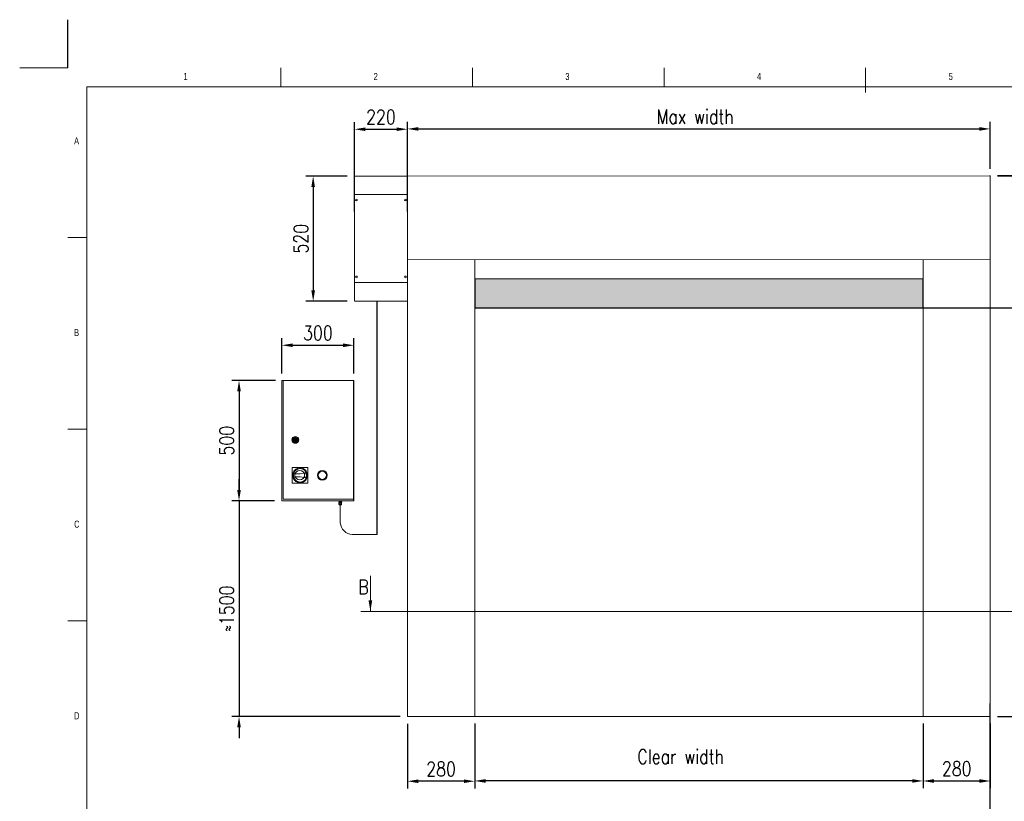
# Model space of a CAD drawing. Header units: inches. Extents: x 0 to 13920, y -200 to 4801.
# Tile 7 of 8: x 6960 to 11055, y 1550 to 4801. Entities that reach past the tile are written whole.
import ezdxf

# ---------------------------------------------------------------- set-up
doc = ezdxf.new("R2010")
doc.units = ezdxf.units.IN
doc.header["$MEASUREMENT"] = 0
doc.layers.add('FORMAT', color=7, linetype='Continuous')
doc.styles.add('NYIP', font='romans.shx', dxfattribs={"width": 0.8})
doc.styles.add('SLDTEXTSTYLE0', font='TXT', dxfattribs={"width": 0.75})
doc.dimstyles.new('STANDARD35', dxfattribs={"dimscale": 35, "dimtxt": 2, "dimasz": 1.5, "dimexe": 1, "dimexo": 1, "dimgap": 0.7, "dimtad": 1, "dimdec": 0, "dimdsep": 46, "dimtxsty": 'NYIP', "dimcen": 0, "dimclrd": 1, "dimclre": 1, "dimclrt": 2, "dimadec": 0, "dimazin": 0, "dimtfac": 1, "dimtdec": 0, "dimtix": 1, "dimtmove": 0, "dimatfit": 3, "dimfxl": 0, "dimtvp": 1, "dimtolj": 1, "dimtzin": 0, "dimarcsym": 0})

# ---------------------------------------------------------------- blocks, each defined once
blk = doc.blocks.new('A$C7C9C4F3F')
at = {"color": 7, "lineweight": 5}
blk.add_line((8295, 11245), (8295, 11504), dxfattribs=at)
at = {"layer": 'FORMAT', "color": 7, "lineweight": 5}
for p, q in [((2216, 11304), (2216, 11504)), ((4209, 11504), (4209, 11304)), ((6202, 11304), (6202, 11504)), ((16199, 11304), (199, 11304)), ((199, 11304), (199, 199)), ((199, 9738), (0, 9738)), ((0, 7745), (199, 7745)), ((0, 5752), (199, 5752))]:
    blk.add_line(p, q, dxfattribs=at)
at = {"color": 7, "lineweight": 5, "char_height": 73.8, "attachment_point": 1, "style": 'SLDTEXTSTYLE0'}
for s, insert in [('1', (1203, 11450)), ('2', (3180, 11450)), ('3', (5173, 11450)), ('4', (7166, 11450)), ('5', (9159, 11450)), ('A', (66, 10780)), ('B', (66, 8787)), ('C', (66, 6794)), ('D', (66, 4801))]:
    blk.add_mtext(s, dxfattribs=dict(at, insert=insert))
blk = doc.blocks.new('*D106')
at = {"color": 7, "lineweight": -2}
for p, q in [((8852.4, 1872.7), (8852.4, 1604.4)), ((10717, 1873), (10717, 1604.4)), ((10672, 1634.4), (8897.4, 1634.4))]:
    blk.add_line(p, q, dxfattribs=at)
at = {"color": 7}
for points in [[(8897.4, 1641.9), (8897.4, 1626.9), (8852.4, 1634.4)], [(10672, 1626.9), (10672, 1641.9), (10717, 1634.4)]]:
    blk.add_solid(points, dxfattribs=at)
at = {"layer": 'Defpoints', "color": 0}
for p in [(8852.4, 1902.7), (10717, 1903), (8852.4, 1634.4)]:
    blk.add_point(p, dxfattribs=at)
at = {"color": 7, "lineweight": 0, "insert": (9708.7, 1685.4), "char_height": 60, "attachment_point": 5, "style": 'NYIP'}
blk.add_mtext('\\A1;Clear width^J^J', dxfattribs=at)
blk = doc.blocks.new('*D110')
at = {"color": 7, "lineweight": -2}
for p, q in [((11026.6, 4152.8), (11274.6, 4152.8)), ((11244.6, 4107.8), (11244.6, 3647.9)), ((11026.6, 3602.9), (11274.6, 3602.9))]:
    blk.add_line(p, q, dxfattribs=at)
at = {"color": 7}
for points in [[(11252.1, 4107.8), (11237.1, 4107.8), (11244.6, 4152.8)], [(11237.1, 3647.9), (11252.1, 3647.9), (11244.6, 3602.9)]]:
    blk.add_solid(points, dxfattribs=at)
at = {"layer": 'Defpoints', "color": 0}
for p in [(10996.6, 4152.8), (10996.6, 3602.9), (11244.6, 3602.9)]:
    blk.add_point(p, dxfattribs=at)
at = {"color": 7, "lineweight": 0, "insert": (11193.6, 3877.8), "char_height": 60, "attachment_point": 5, "rotation": 90, "style": 'NYIP'}
blk.add_mtext('\\A1;550', dxfattribs=at)
blk = doc.blocks.new('*D111')
at = {"color": 7, "lineweight": -2}
for p, q in [((11026.6, 3602.9), (11268.7, 3602.9)), ((11238.7, 1948), (11238.7, 3557.9)), ((11025.9, 1903), (11268.7, 1903))]:
    blk.add_line(p, q, dxfattribs=at)
at = {"color": 7}
for points in [[(11246.2, 3557.9), (11231.2, 3557.9), (11238.7, 3602.9)], [(11231.2, 1948), (11246.2, 1948), (11238.7, 1903)]]:
    blk.add_solid(points, dxfattribs=at)
at = {"layer": 'Defpoints', "color": 0}
for p in [(10996.6, 3602.9), (11238.7, 3602.9), (10995.9, 1903)]:
    blk.add_point(p, dxfattribs=at)
at = {"color": 7, "lineweight": 0, "insert": (11027.7, 3008.2), "char_height": 60, "attachment_point": 5, "rotation": 90, "style": 'NYIP'}
blk.add_mtext('\\A1;^J^J^JClear heigth^J', dxfattribs=at)
blk = doc.blocks.new('*D112')
at = {"color": 7, "lineweight": -2}
for p, q in [((11025.9, 4151.4), (11441, 4151.4)), ((11411, 4106.4), (11411, 1948)), ((11164.8, 1903), (11441, 1903))]:
    blk.add_line(p, q, dxfattribs=at)
at = {"color": 7}
for points in [[(11418.5, 4106.4), (11403.5, 4106.4), (11411, 4151.4)], [(11403.5, 1948), (11418.5, 1948), (11411, 1903)]]:
    blk.add_solid(points, dxfattribs=at)
at = {"layer": 'Defpoints', "color": 0}
for p in [(10995.9, 4151.4), (11134.8, 1903), (11411, 1903)]:
    blk.add_point(p, dxfattribs=at)
at = {"color": 7, "lineweight": 0, "insert": (11350, 3016.8), "char_height": 60, "attachment_point": 5, "rotation": 90, "style": 'NYIP'}
blk.add_mtext('\\A1;Max height^J', dxfattribs=at)
blk = doc.blocks.new('*D113')
at = {"color": 7, "lineweight": -2}
for p, q in [((8572.4, 4180.4), (8572.4, 4376.9)), ((8617.4, 4346.9), (10950.9, 4346.9)), ((10995.9, 4181.5), (10995.9, 4376.9))]:
    blk.add_line(p, q, dxfattribs=at)
at = {"color": 7}
for points in [[(8617.4, 4354.4), (8617.4, 4339.4), (8572.4, 4346.9)], [(10950.9, 4339.4), (10950.9, 4354.4), (10995.9, 4346.9)]]:
    blk.add_solid(points, dxfattribs=at)
at = {"layer": 'Defpoints', "color": 0}
for p in [(10995.9, 4346.9), (8572.4, 4150.4), (10995.9, 4151.5)]:
    blk.add_point(p, dxfattribs=at)
at = {"color": 7, "lineweight": 0, "insert": (9768.9, 4397.9), "char_height": 60, "attachment_point": 5, "style": 'NYIP'}
blk.add_mtext('\\A1;Max width', dxfattribs=at)
blk = doc.blocks.new('*D114')
at = {"color": 7, "lineweight": -2}
for p, q in [((7872.3, 2845), (7872.3, 2890)), ((8020.3, 2800), (7842.3, 2800)), ((7872.3, 2800), (7872.3, 1902.6)), ((8542.4, 1902.6), (7842.3, 1902.6)), ((7872.3, 1857.6), (7872.3, 1812.6))]:
    blk.add_line(p, q, dxfattribs=at)
at = {"color": 7}
for points in [[(7864.8, 2845), (7879.8, 2845), (7872.3, 2800)], [(7879.8, 1857.6), (7864.8, 1857.6), (7872.3, 1902.6)]]:
    blk.add_solid(points, dxfattribs=at)
at = {"layer": 'Defpoints', "color": 0}
for p in [(8050.3, 2800), (7872.3, 1902.6), (8572.4, 1902.6)]:
    blk.add_point(p, dxfattribs=at)
at = {"color": 7, "lineweight": 0, "insert": (7821.3, 2351.3), "char_height": 60, "attachment_point": 5, "rotation": 90, "style": 'NYIP'}
blk.add_mtext('\\A1;≈1500', dxfattribs=at)
blk = doc.blocks.new('*D120')
at = {"color": 7, "lineweight": -2}
for p, q in [((10717, 1873), (10717, 1604.2)), ((10996.6, 1873), (10996.6, 1604.2)), ((10762, 1634.2), (10951.6, 1634.2))]:
    blk.add_line(p, q, dxfattribs=at)
at = {"color": 7}
for points in [[(10762, 1641.7), (10762, 1626.7), (10717, 1634.2)], [(10951.6, 1626.7), (10951.6, 1641.7), (10996.6, 1634.2)]]:
    blk.add_solid(points, dxfattribs=at)
at = {"layer": 'Defpoints', "color": 0}
for p in [(10717, 1903), (10996.6, 1903), (10996.6, 1634.2)]:
    blk.add_point(p, dxfattribs=at)
at = {"color": 7, "lineweight": 0, "insert": (10856.8, 1685.2), "char_height": 60, "attachment_point": 5, "style": 'NYIP'}
blk.add_mtext('\\A1;280', dxfattribs=at)
blk = doc.blocks.new('*D121')
at = {"color": 7, "lineweight": -2}
for p, q in [((8352.4, 4002.9), (8352.4, 4375.6)), ((8397.4, 4345.6), (8527.4, 4345.6)), ((8572.4, 4002.9), (8572.4, 4375.6))]:
    blk.add_line(p, q, dxfattribs=at)
at = {"color": 7}
for points in [[(8397.4, 4353.1), (8397.4, 4338.1), (8352.4, 4345.6)], [(8527.4, 4338.1), (8527.4, 4353.1), (8572.4, 4345.6)]]:
    blk.add_solid(points, dxfattribs=at)
at = {"layer": 'Defpoints', "color": 0}
for p in [(8572.4, 4345.6), (8352.4, 3972.9), (8572.4, 3972.9)]:
    blk.add_point(p, dxfattribs=at)
at = {"color": 7, "lineweight": 0, "insert": (8462.4, 4396.6), "char_height": 60, "attachment_point": 5, "style": 'NYIP'}
blk.add_mtext('\\A1;220', dxfattribs=at)
blk = doc.blocks.new('*D122')
at = {"color": 7, "lineweight": -2}
for p, q in [((8322.4, 4150.4), (8150.5, 4150.4)), ((8180.5, 4105.4), (8180.5, 3675)), ((8322.4, 3630), (8150.5, 3630))]:
    blk.add_line(p, q, dxfattribs=at)
at = {"color": 7}
for points in [[(8188, 4105.4), (8173, 4105.4), (8180.5, 4150.4)], [(8173, 3675), (8188, 3675), (8180.5, 3630)]]:
    blk.add_solid(points, dxfattribs=at)
at = {"layer": 'Defpoints', "color": 0}
for p in [(8352.4, 4150.4), (8180.5, 3630), (8352.4, 3630)]:
    blk.add_point(p, dxfattribs=at)
at = {"color": 7, "lineweight": 0, "insert": (8129.5, 3890.2), "char_height": 60, "attachment_point": 5, "rotation": 90, "style": 'NYIP'}
blk.add_mtext('\\A1;520', dxfattribs=at)
blk = doc.blocks.new('*D123')
at = {"color": 7, "lineweight": -2}
for p, q in [((8050.3, 3330), (8050.3, 3476.9)), ((8095.3, 3446.9), (8305.3, 3446.9)), ((8350.3, 3330), (8350.3, 3476.9))]:
    blk.add_line(p, q, dxfattribs=at)
at = {"color": 7}
for points in [[(8095.3, 3454.4), (8095.3, 3439.4), (8050.3, 3446.9)], [(8305.3, 3439.4), (8305.3, 3454.4), (8350.3, 3446.9)]]:
    blk.add_solid(points, dxfattribs=at)
at = {"layer": 'Defpoints', "color": 0}
for p in [(8350.3, 3446.9), (8050.3, 3300), (8350.3, 3300)]:
    blk.add_point(p, dxfattribs=at)
at = {"color": 7, "lineweight": 0, "insert": (8200.3, 3497.9), "char_height": 60, "attachment_point": 5, "style": 'NYIP'}
blk.add_mtext('\\A1;300', dxfattribs=at)
blk = doc.blocks.new('*D124')
at = {"color": 7, "lineweight": -2}
for p, q in [((8023.3, 3300), (7842.3, 3300)), ((7872.3, 3255), (7872.3, 2845)), ((8020.3, 2800), (7842.3, 2800))]:
    blk.add_line(p, q, dxfattribs=at)
at = {"color": 7}
for points in [[(7879.8, 3255), (7864.8, 3255), (7872.3, 3300)], [(7864.8, 2845), (7879.8, 2845), (7872.3, 2800)]]:
    blk.add_solid(points, dxfattribs=at)
at = {"layer": 'Defpoints', "color": 0}
for p in [(8053.3, 3300), (7872.3, 2800), (8050.3, 2800)]:
    blk.add_point(p, dxfattribs=at)
at = {"color": 7, "lineweight": 0, "insert": (7821.3, 3050), "char_height": 60, "attachment_point": 5, "rotation": 90, "style": 'NYIP'}
blk.add_mtext('\\A1;500', dxfattribs=at)
blk = doc.blocks.new('*D125')
at = {"color": 7, "lineweight": -2}
for p, q in [((8572.6, 1872.6), (8572.6, 1603.2)), ((8852.4, 1872.6), (8852.4, 1603.2)), ((8807.4, 1633.2), (8617.6, 1633.2))]:
    blk.add_line(p, q, dxfattribs=at)
at = {"color": 7}
for points in [[(8617.6, 1640.7), (8617.6, 1625.7), (8572.6, 1633.2)], [(8807.4, 1625.7), (8807.4, 1640.7), (8852.4, 1633.2)]]:
    blk.add_solid(points, dxfattribs=at)
at = {"layer": 'Defpoints', "color": 0}
for p in [(8572.6, 1902.6), (8852.4, 1902.6), (8572.6, 1633.2)]:
    blk.add_point(p, dxfattribs=at)
at = {"color": 7, "lineweight": 0, "insert": (8712.5, 1684.2), "char_height": 60, "attachment_point": 5, "style": 'NYIP'}
blk.add_mtext('\\A1;280', dxfattribs=at)

msp = doc.modelspace()

# ---------------------------------------------------------------- hatches: boundary and pattern name
h = msp.add_hatch(color=256)
h.set_gradient(color2=(0, 0, 0), one_color=1)
h.paths.add_polyline_path([(10717, 3603.2), (10717, 3721.5), (8852.4, 3722.9), (8852.4, 3602.9)])

# ---------------------------------------------------------------- linework, layer by layer
for p, q in [((7160.1, 4601.3), (7160.1, 4801.3)), ((10996.6, 4151.8), (10996.6, 4152.8)), ((10717.5, 3721.5), (8852.4, 3722.9)), ((8852.5, 3721.8), (8852.5, 3601.8)), ((10717.5, 3601.5), (10717.5, 3721.5)), ((8446.1, 2659), (8446.1, 3632)), ((8852.4, 3602.9), (10717.5, 3603.2)), ((10717.5, 3603.2), (13184.2, 3602.6)), ((8350.3, 2800), (8350.3, 3300)), ((10996.6, 1108.7), (10996.6, 1956.7))]:
    msp.add_line(p, q)
at = {"color": 7, "lineweight": 5}
for p, q in [((7160.1, 4601.3), (6960.1, 4601.3)), ((8572.4, 4150.4), (10996.6, 4151.8)), ((8254, 2800.1), (8255.8, 2800.1)), ((8255.8, 2800.1), (8257.6, 2800.1)), ((8257.6, 2800.1), (8259.3, 2800.1)), ((8259.3, 2800.1), (8260.8, 2800.1)), ((8260.8, 2800.1), (8262, 2800.1)), ((8262, 2800.1), (8263, 2800.1)), ((8263, 2800.1), (8263.6, 2800.1)), ((8263.6, 2800.1), (8263.9, 2800.1)), ((8263.9, 2800.1), (8263.9, 2800.1)), ((8285.9, 2800.1), (8285.9, 2800.1)), ((8285.9, 2800.1), (8286.2, 2800.1)), ((8286.2, 2800.1), (8286.8, 2800.1)), ((8286.8, 2800.1), (8287.8, 2800.1)), ((8286.9, 2793.6), (8286.9, 2796.1)), ((8290, 2796.1), (8286.9, 2796.1)), ((8290, 2793.6), (8286.9, 2793.6)), ((8286.9, 2793.6), (8289.2, 2793.6)), ((8287.7, 2786.1), (8287.7, 2791.6)), ((8293.2, 2791.6), (8287.7, 2791.6)), ((8287.7, 2786.1), (8288, 2784.3)), ((8290.5, 2786.1), (8287.7, 2786.1)), ((8287.8, 2786.1), (8287.7, 2786.1)), ((8287.7, 2786.1), (8287.7, 2786.1)), ((8287.7, 2786.1), (8287.7, 2786.1)), ((8287.8, 2800.1), (8289.1, 2800.1)), ((8287.9, 2786.1), (8287.8, 2786.1)), ((8288.2, 2786.1), (8287.9, 2786.1)), ((8288.5, 2786.1), (8288.2, 2786.1)), ((8288.9, 2786.1), (8288.5, 2786.1)), ((8288.7, 2800.1), (8288.7, 2796.1)), ((8289.3, 2786.1), (8288.9, 2786.1)), ((8289.1, 2800.1), (8290.6, 2800.1)), ((8289.2, 2793.6), (8289.2, 2791.6)), ((8289.5, 2793.6), (8289.2, 2793.6)), ((8289.2, 2793.6), (8289.2, 2793.6)), ((8289.2, 2793.6), (8289.2, 2793.6)), ((8289.9, 2786.1), (8289.3, 2786.1)), ((8290, 2793.6), (8289.5, 2793.6)), ((8290.5, 2786.1), (8289.9, 2786.1)), ((8290, 2793.6), (8290, 2796.1)), ((8296.3, 2796.1), (8290, 2796.1)), ((8290.6, 2793.6), (8290, 2793.6)), ((8296.3, 2793.6), (8290, 2793.6)), ((8293.2, 2786.1), (8290.5, 2786.1)), ((8291.1, 2786.1), (8290.5, 2786.1)), ((8290.6, 2800.1), (8292.2, 2800.1)), ((8291.3, 2793.6), (8290.6, 2793.6)), ((8291.8, 2786.1), (8291.1, 2786.1)), ((8292.1, 2793.6), (8291.3, 2793.6)), ((8292.4, 2786.1), (8291.8, 2786.1)), ((8292.9, 2793.6), (8292.1, 2793.6)), ((8292.2, 2800.1), (8294, 2800.1)), ((8293.2, 2786.1), (8292.4, 2786.1)), ((8293.8, 2793.6), (8292.9, 2793.6)), ((8293.2, 2786.1), (8293.2, 2791.6)), ((8298.6, 2791.6), (8293.2, 2791.6)), ((8295.9, 2786.1), (8293.2, 2786.1)), ((8293.9, 2786.1), (8293.2, 2786.1)), ((8294.6, 2793.6), (8293.8, 2793.6)), ((8294.6, 2786.1), (8293.9, 2786.1)), ((8294, 2800.1), (8295.8, 2800.1)), ((8295.4, 2793.6), (8294.6, 2793.6)), ((8295.2, 2786.1), (8294.6, 2786.1)), ((8295.9, 2786.1), (8295.2, 2786.1)), ((8296.1, 2793.6), (8295.4, 2793.6)), ((8295.8, 2800.1), (8297.6, 2800.1)), ((8298.6, 2786.1), (8295.9, 2786.1)), ((8296.5, 2786.1), (8295.9, 2786.1)), ((8296.6, 2793.6), (8296.1, 2793.6)), ((8296.3, 2793.6), (8296.3, 2796.1)), ((8299.4, 2796.1), (8296.3, 2796.1)), ((8299.4, 2793.6), (8296.3, 2793.6)), ((8297, 2786.1), (8296.5, 2786.1)), ((8296.9, 2793.6), (8296.6, 2793.6)), ((8297.1, 2793.6), (8296.9, 2793.6)), ((8297.5, 2786.1), (8297, 2786.1)), ((8297.2, 2793.6), (8297.1, 2793.6)), ((8297.2, 2791.6), (8297.2, 2793.6)), ((8297.2, 2793.6), (8299.4, 2793.6)), ((8297.8, 2786.1), (8297.5, 2786.1)), ((8297.6, 2800.1), (8299.3, 2800.1)), ((8297.7, 2796.1), (8297.7, 2800.1)), ((8298.2, 2786.1), (8297.8, 2786.1)), ((8298.4, 2786.1), (8298.2, 2786.1)), ((8298.3, 2784.3), (8298.6, 2786.1)), ((8298.5, 2786.1), (8298.4, 2786.1)), ((8298.6, 2786.1), (8298.5, 2786.1)), ((8298.6, 2786.1), (8298.6, 2791.6)), ((8298.6, 2786.1), (8298.6, 2786.1)), ((8298.6, 2786.1), (8298.6, 2786.1)), ((8299.3, 2800.1), (8300.8, 2800.1)), ((8299.4, 2793.6), (8299.4, 2796.1)), ((8300.8, 2800.1), (8302, 2800.1)), ((8302, 2800.1), (8303, 2800.1)), ((8303, 2800.1), (8303.6, 2800.1)), ((8303.6, 2800.1), (8303.9, 2800.1)), ((8303.9, 2800.1), (8303.9, 2800.1)), ((8325.9, 2800.1), (8325.9, 2800.1)), ((8325.9, 2800.1), (8326.2, 2800.1)), ((8326.2, 2800.1), (8326.8, 2800.1)), ((8326.8, 2800.1), (8327.8, 2800.1)), ((8327.8, 2800.1), (8329.1, 2800.1)), ((8288, 2784.3), (8288.1, 2784.3)), ((8288.1, 2784.3), (8288.4, 2784.3)), ((8288.4, 2784.3), (8288.8, 2784.3)), ((8288.8, 2784.3), (8289.4, 2784.3)), ((8289.4, 2784.3), (8290.2, 2784.3)), ((8289.5, 2783.1), (8289.6, 2783.1)), ((8289.6, 2783.1), (8289.5, 2783.1)), ((8289.6, 2783.1), (8289.9, 2783.1)), ((8289.9, 2783.1), (8289.6, 2783.1)), ((8289.9, 2783.1), (8290.3, 2783.1)), ((8290.3, 2783.1), (8289.9, 2783.1)), ((8290.2, 2784.3), (8291, 2784.3)), ((8290.3, 2783.1), (8290.9, 2783.1)), ((8290.9, 2783.1), (8290.3, 2783.1)), ((8290.7, 2783.1), (8290.7, 2783.1)), ((8290.7, 2783.1), (8291, 2783.1)), ((8291, 2783.1), (8290.7, 2783.1)), ((8290.7, 2783.1), (8290.7, 2783.1)), ((8290.9, 2783.1), (8291.6, 2783.1)), ((8291.6, 2783.1), (8290.9, 2783.1)), ((8291, 2784.3), (8291.9, 2784.3)), ((8291, 2783.1), (8291.4, 2783.1)), ((8291.4, 2783.1), (8291, 2783.1)), ((8291.4, 2783.1), (8292, 2783.1)), ((8292, 2783.1), (8291.4, 2783.1)), ((8291.6, 2783.1), (8292.3, 2783.1)), ((8292.3, 2783.1), (8291.6, 2783.1)), ((8291.9, 2784.3), (8292.9, 2784.3)), ((8292, 2783.1), (8292.6, 2783.1)), ((8292.6, 2783.1), (8292, 2783.1)), ((8292.3, 2783.1), (8293.2, 2783.1)), ((8293.2, 2783.1), (8292.3, 2783.1)), ((8292.6, 2783.1), (8293.3, 2783.1)), ((8293.3, 2783.1), (8292.6, 2783.1)), ((8292.9, 2784.3), (8293.9, 2784.3)), ((8293.2, 2783.1), (8294, 2783.1)), ((8294, 2783.1), (8293.2, 2783.1)), ((8293.3, 2783.1), (8294, 2783.1)), ((8294, 2783.1), (8293.3, 2783.1)), ((8293.3, 2783.1), (8293.3, 2708.7)), ((8293.9, 2784.3), (8294.8, 2784.3)), ((8294, 2783.1), (8294.7, 2783.1)), ((8294.7, 2783.1), (8294, 2783.1)), ((8294, 2783.1), (8294.6, 2783.1)), ((8294.6, 2783.1), (8294, 2783.1)), ((8294.6, 2783.1), (8295.1, 2783.1)), ((8295.1, 2783.1), (8294.6, 2783.1)), ((8294.7, 2783.1), (8295.4, 2783.1)), ((8295.4, 2783.1), (8294.7, 2783.1)), ((8294.8, 2784.3), (8295.7, 2784.3)), ((8295.1, 2783.1), (8295.4, 2783.1)), ((8295.4, 2783.1), (8295.1, 2783.1)), ((8295.4, 2783.1), (8296, 2783.1)), ((8296, 2783.1), (8295.4, 2783.1)), ((8295.4, 2783.1), (8295.6, 2783.1)), ((8295.6, 2783.1), (8295.4, 2783.1)), ((8295.6, 2783.1), (8295.6, 2783.1)), ((8295.7, 2784.3), (8296.5, 2784.3)), ((8296, 2783.1), (8296.4, 2783.1)), ((8296.4, 2783.1), (8296, 2783.1)), ((8296.4, 2783.1), (8296.7, 2783.1)), ((8296.7, 2783.1), (8296.4, 2783.1)), ((8296.5, 2784.3), (8297.2, 2784.3)), ((8296.7, 2783.1), (8296.8, 2783.1)), ((8296.8, 2783.1), (8296.7, 2783.1)), ((8297.2, 2784.3), (8297.7, 2784.3)), ((8297.7, 2784.3), (8298.1, 2784.3)), ((8298.1, 2784.3), (8298.3, 2784.3)), ((8298.3, 2784.3), (8298.3, 2784.3)), ((8343.3, 2659), (8446.1, 2659))]:
    msp.add_line(p, q, dxfattribs=at)
at = {"color": 7, "linetype": 'Continuous', "lineweight": 5}
for p, q in [((8352.4, 4074.2), (8352.4, 4150.4)), ((8352.4, 4150.4), (8572.4, 4150.4)), ((8572.4, 4074.2), (8572.4, 4150.4)), ((10996.6, 4051.2), (10996.6, 4151.8)), ((8352.4, 4074.2), (8572.4, 4074.2)), ((8352.4, 3708.2), (8352.4, 4074.2)), ((8572.4, 3708.2), (8572.4, 4074.2)), ((8572.4, 3802.9), (8572.4, 4048.1)), ((10996.6, 4048.5), (10996.6, 4051.2)), ((10996.6, 3803.2), (10996.6, 4048.5)), ((8572.4, 3802.9), (10996.6, 3803.2)), ((8852.4, 3803), (8852.4, 1902.6)), ((10717, 1903), (10717, 3803.2)), ((10996.6, 3799.4), (10996.6, 3803.2)), ((10996.6, 1903), (10996.6, 3799.4)), ((8352.4, 3708.2), (8572.4, 3708.2)), ((8352.4, 3632), (8352.4, 3708.2)), ((8572.4, 3650.5), (8572.4, 3708.2)), ((8572.4, 3650.5), (8572.4, 1902.6)), ((8352.4, 3630), (8572.4, 3630)), ((8572.6, 1902.6), (8572.4, 1902.6)), ((8575.5, 1902.6), (8572.6, 1902.6)), ((8576.6, 1902.6), (8575.5, 1902.6)), ((8584.1, 1902.6), (8576.6, 1902.6)), ((8586, 1902.6), (8584.1, 1902.6)), ((8596.9, 1902.6), (8586, 1902.6)), ((8598, 1902.6), (8596.9, 1902.6)), ((8848.2, 1902.7), (8598, 1902.6)), ((8852.4, 1902.7), (8848.2, 1902.7)), ((8852.4, 1902.7), (8856.3, 1902.7)), ((8856.1, 1902.7), (10996.6, 1903))]:
    msp.add_line(p, q, dxfattribs=at)
at = {"color": 7, "linetype": 'Continuous', "lineweight": 5, "ltscale": 0.05}
for p, q in [((8050.3, 2800), (8050.3, 3300)), ((8050.3, 3300), (8056.3, 3300)), ((8056.3, 3300), (8350.3, 3300)), ((8056.3, 2806), (8056.3, 3300)), ((8098.6, 3055), (8101.6, 3055)), ((8101.6, 3051), (8098.6, 3051)), ((8111.1, 3055), (8114.1, 3055)), ((8114.1, 3051), (8111.1, 3051)), ((8093.8, 2938.5), (8158.8, 2938.5)), ((8093.8, 2873.5), (8093.8, 2938.5)), ((8099, 2912), (8126.3, 2912)), ((8126.3, 2912), (8152.1, 2917)), ((8144.3, 2913.4), (8150.8, 2914.7)), ((8144.3, 2898.6), (8144.3, 2913.4)), ((8144.3, 2898.6), (8144.3, 2913.4)), ((8158.8, 2938.5), (8158.8, 2873.5)), ((8158.8, 2873.5), (8093.8, 2873.5)), ((8126.3, 2900), (8099, 2900)), ((8152.1, 2895), (8126.3, 2900)), ((8150.8, 2897.3), (8144.3, 2898.6)), ((8350.3, 2800), (8050.3, 2800)), ((8349.7, 2806), (8056.3, 2806))]:
    msp.add_line(p, q, dxfattribs=at)
at = {"color": 7, "lineweight": 0}
for p, q in [((8418.7, 2488.2), (8418.7, 2339)), ((8378.7, 2339), (11164.9, 2339))]:
    msp.add_line(p, q, dxfattribs=at)
at = {"color": 7, "linetype": 'Continuous', "lineweight": 5}
for centre in [(8360.4, 4051.2), (8564.4, 4051.2), (8360.4, 3731.2), (8564.4, 3731.2)]:
    msp.add_circle(centre, 3.5, dxfattribs=at)
at = {"color": 7, "linetype": 'Continuous', "lineweight": 5, "ltscale": 0.05}
for centre, radius in [((8106.3, 3053), 14), ((8106.3, 3053), 12), ((8106.3, 3053), 8), ((8106.3, 3053), 2), ((8126.3, 2906), 31), ((8126.3, 2906), 28), ((8124.8, 2906.4), 20), ((8218.4, 2906), 20), ((8218.4, 2906), 17)]:
    msp.add_circle(centre, radius, dxfattribs=at)
for centre, radius, start, end in [((8106.3, 3053), 8, 14.4775, 165.5225), ((8106.3, 3053), 8, 194.4775, 345.5225), ((8106.3, 3053), 5.15, 22.8511, 157.1489), ((8106.3, 3053), 5.15, 202.8511, 337.1489), ((8126.3, 2906), 28, 167.6264, 192.3736), ((8126.3, 2906), 26, 340.4063, 19.5937), ((8126.3, 2906), 28, 336.8676, 23.1324)]:
    msp.add_arc(centre, radius, start, end, dxfattribs=at)
at = {"color": 7, "lineweight": 5}
msp.add_arc((8346.9, 2712.6), 53.7, 184.23, 266.163, dxfattribs=at)
for points, knots in [([(8288.1, 2784.3), (8288.1, 2784.2), (8288.1, 2784), (8288.3, 2783.7), (8288.5, 2783.4), (8288.7, 2783.3), (8289, 2783.2), (8289.2, 2783.1), (8289.3, 2783.1), (8289.3, 2783.1), (8289.4, 2783.1)], [0, 0, 0, 0, 0.127932, 0.334083, 0.512603, 0.668158, 0.801193, 0.910237, 0.992808, 1, 1, 1, 1]), ([(8296.9, 2783.1), (8296.9, 2783.1), (8297, 2783.1), (8297.1, 2783.1), (8297.3, 2783.1), (8297.6, 2783.3), (8297.9, 2783.5), (8298.2, 2783.9), (8298.2, 2784.1), (8298.3, 2784.3)], [0, 0, 0, 0, 0.004473, 0.071345, 0.184056, 0.381389, 0.583308, 0.787337, 1, 1, 1, 1])]:
    msp.add_open_spline(points, degree=3, knots=knots, dxfattribs=at)
at = {"color": 7, "lineweight": 0}
msp.add_solid([(8426, 2385.2), (8411, 2385.2), (8418.5, 2340.2)], dxfattribs=at)

# ---------------------------------------------------------------- block references
at = {"color": 7, "lineweight": 5, "xscale": 0.4, "yscale": 0.4, "zscale": 0.4}
msp.add_blockref('A$C7C9C4F3F', (7160.1, -0.2), dxfattribs=at)

# ---------------------------------------------------------------- texts
at = {"color": 7, "lineweight": 0, "insert": (8389.8, 2441.3, 1.5), "char_height": 60, "attachment_point": 5, "style": 'NYIP'}
msp.add_mtext('\\A1;B', dxfattribs=at)

# ---------------------------------------------------------------- dimensions: what is measured, and where the dimension line sits
at = {"color": 7, "lineweight": 0}
dim = msp.add_linear_dim(base=(10995.9, 4346.9), p1=(8572.4, 4150.4), p2=(10995.9, 4151.5), text='Max width', dimstyle='STANDARD35', override={"dimscale": 30, "dimclrd": 7, "dimclre": 7, "dimclrt": 7}, dxfattribs=at)
dim.commit()
dim.dimension.update_dxf_attribs({"geometry": '*D113', "text_midpoint": (9768.9, 4346.9), "dimtype": 160})
for base, p1, p2, picture, middle in [((8572.4, 4345.6), (8352.4, 3972.9), (8572.4, 3972.9), '*D121', (8462.4, 4396.6)), ((8350.3, 3446.9), (8050.3, 3300), (8350.3, 3300), '*D123', (8200.3, 3497.9)), ((8572.6, 1633.2), (8852.4, 1902.6), (8572.6, 1902.6), '*D125', (8712.5, 1684.2)), ((10996.6, 1634.2), (10717, 1903), (10996.6, 1903), '*D120', (10856.8, 1685.2))]:
    dim = msp.add_linear_dim(base=base, p1=p1, p2=p2, dimstyle='STANDARD35', override={"dimscale": 30, "dimclrd": 7, "dimclre": 7, "dimclrt": 7}, dxfattribs=at)
    dim.commit()
    dim.dimension.update_dxf_attribs({"geometry": picture, "text_midpoint": middle})
for base, p1, p2, picture, middle in [((8180.5, 3630), (8352.4, 4150.4), (8352.4, 3630), '*D122', (8129.5, 3890.2)), ((11244.6, 3602.9), (10996.6, 4152.8), (10996.6, 3602.9), '*D110', (11193.6, 3877.8)), ((7872.3, 2800), (8053.3, 3300), (8050.3, 2800), '*D124', (7821.3, 3050))]:
    dim = msp.add_linear_dim(base=base, p1=p1, p2=p2, angle=90, dimstyle='STANDARD35', override={"dimscale": 30, "dimclrd": 7, "dimclre": 7, "dimclrt": 7}, dxfattribs=at)
    dim.commit()
    dim.dimension.update_dxf_attribs({"geometry": picture, "text_midpoint": middle})
for base, p1, p2, angle, text, picture, middle in [((11411, 1903), (10995.9, 4151.4), (11134.8, 1903), 90, 'Max height^J', '*D112', (11411, 3016.8)), ((11238.7, 3602.9), (10995.9, 1903), (10996.6, 3602.9), 90, '^J^J^JClear heigth^J', '*D111', (11238.7, 3008.2)), ((8852.4, 1634.4), (10717, 1903), (8852.4, 1902.7), 180, 'Clear width^J^J', '*D106', (9708.7, 1634.4))]:
    dim = msp.add_linear_dim(base=base, p1=p1, p2=p2, angle=angle, text=text, dimstyle='STANDARD35', override={"dimscale": 30, "dimclrd": 7, "dimclre": 7, "dimclrt": 7}, dxfattribs=at)
    dim.commit()
    dim.dimension.update_dxf_attribs({"geometry": picture, "text_midpoint": middle, "dimtype": 160})
dim = msp.add_linear_dim(base=(7872.3, 1902.6), p1=(8050.3, 2800), p2=(8572.4, 1902.6), angle=90, text='≈1500', dimstyle='STANDARD35', override={"dimscale": 30, "dimclrd": 7, "dimclre": 7, "dimclrt": 7}, dxfattribs=at)
dim.commit()
dim.dimension.update_dxf_attribs({"geometry": '*D114', "text_midpoint": (7821.3, 2351.3)})

doc.saveas('drawing.dxf')
